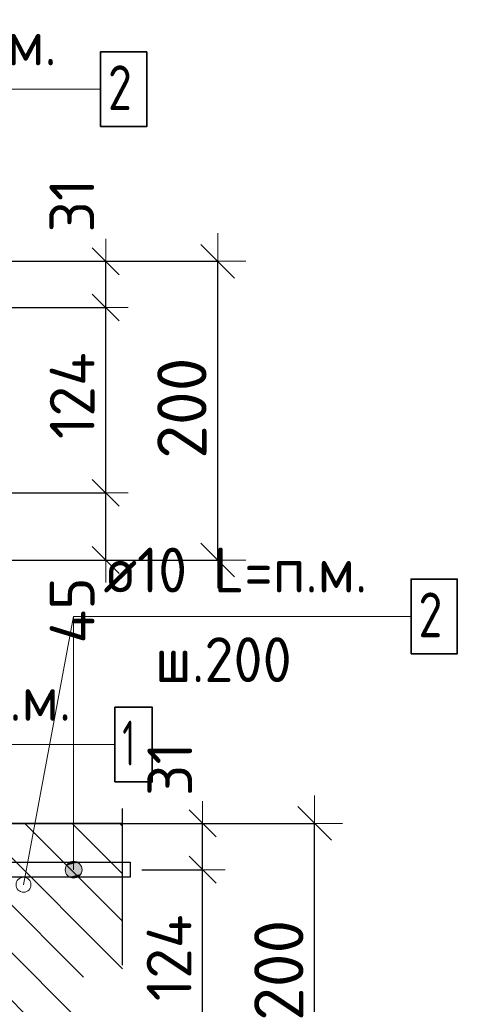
# Model space of a CAD drawing. Header units: metres. Extents: x -38 to 97, y -15 to 21.
# Tile 41 of 111: x 72.733 to 73.026, y 2.047 to 2.706. Entities that reach past the tile are written whole.
import ezdxf

# ---------------------------------------------------------------- set-up
doc = ezdxf.new("R2010")
doc.units = ezdxf.units.M
doc.header["$PDMODE"] = 65
doc.linetypes.add('______4', pattern=[0.135, 0.105, -0.03])
for name, color, linetype, lineweight in [('XR$4$Арм. стержнями верхней зоны', 180, 'Continuous', 35), ('XR$4$Арм. стержнями нижней зоны', 180, 'Continuous', 35), ('XR$4$Размерная линия (1)', 7, 'Continuous', 13), ('XR$4$Размерная линия_ общее', 7, 'Continuous', 13), ('XR$6$Арм. стержнями верхней зоны', 180, 'Continuous', 35), ('XR$6$Арм.стержн. Арматура края', 96, 'Continuous', 35), ('XR$6$Размерная линия (1)', 7, 'Continuous', 13), ('XR$6$Размерная линия_ общее', 7, 'Continuous', 13)]:
    doc.layers.add(name, color=color, linetype=linetype, lineweight=lineweight)
doc.styles.add('ISOCPEUR', font='txt')
doc.dimstyles.new('DIMSTYLE_10', dxfattribs={"dimtxt": 0.033, "dimasz": 0.0375, "dimexe": 0, "dimexo": 0, "dimgap": 0.0165, "dimtad": 2, "dimdec": 0, "dimlfac": 1000, "dimrnd": 1, "dimzin": 12, "dimdsep": 46, "dimtxsty": 'ISOCPEUR', "dimblk1": 'ALL_ML_STRICH', "dimblk2": 'ALL_ML_STRICH', "dimsah": 1, "dimcen": 0, "dimclrd": 7, "dimclre": 256, "dimclrt": 7, "dimadec": 0, "dimazin": 0, "dimtfac": 1, "dimtdec": 0, "dimtix": 1, "dimtmove": 2, "dimatfit": 3, "dimfxl": 0, "dimtzin": 0, "dimlwd": 0, "dimlwe": -3, "dimarcsym": 0})
doc.dimstyles.new('DIMSTYLE_14', dxfattribs={"dimtxt": 0.03, "dimasz": 0.03, "dimexe": 0, "dimexo": 0, "dimgap": 0.015, "dimtad": 2, "dimdec": 0, "dimlfac": 1000, "dimrnd": 1, "dimzin": 12, "dimdsep": 46, "dimtxsty": 'ISOCPEUR', "dimblk1": 'ALL_ML_STRICH', "dimblk2": 'ALL_ML_STRICH', "dimsah": 1, "dimcen": 0, "dimclrd": 7, "dimclre": 256, "dimclrt": 7, "dimadec": 0, "dimazin": 0, "dimtfac": 1, "dimtdec": 0, "dimtix": 1, "dimtmove": 2, "dimatfit": 3, "dimfxl": 0, "dimtzin": 0, "dimlwd": 0, "dimlwe": -3, "dimarcsym": 0})
doc.dimstyles.new('DIMSTYLE_16', dxfattribs={"dimtxt": 0.03, "dimasz": 0.03, "dimexe": 0, "dimexo": 0, "dimgap": 0.015, "dimtad": 2, "dimdec": 0, "dimlfac": 1000, "dimrnd": 1, "dimzin": 12, "dimdsep": 46, "dimtxsty": 'ISOCPEUR', "dimblk1": 'ALL_ML_STRICH', "dimblk2": 'ALL_ML_STRICH', "dimsah": 1, "dimcen": 0, "dimclrd": 7, "dimclre": 256, "dimclrt": 7, "dimadec": 0, "dimazin": 0, "dimtfac": 1, "dimtdec": 0, "dimtix": 1, "dimtmove": 2, "dimatfit": 3, "dimfxl": 0, "dimtvp": 1.2, "dimtzin": 0, "dimlwd": 0, "dimlwe": -3, "dimarcsym": 0})

# ---------------------------------------------------------------- blocks, each defined once
blk = doc.blocks.new('ALL_ML_STRICH')
at = {"color": 0, "linetype": 'ByBlock', "lineweight": -2}
for p, q in [((0, -0.5), (0, 0.5)), ((-0.3, -0.3), (0.3, 0.3)), ((-1, 0), (0.5, 0))]:
    blk.add_line(p, q, dxfattribs=at)
blk = doc.blocks.new('*D180')
at = {"layer": 'DEFPOINTS', "color": 7, "linetype": 'Continuous', "lineweight": 13, "transparency": 33554687}
for p in [(72.69392, 2.54403), (72.69392, 2.34403), (72.86547, 2.34403)]:
    blk.add_point(p, dxfattribs=at)
at = {"layer": 'XR$4$Размерная линия_ общее', "color": 253, "linetype": 'Continuous', "lineweight": -2, "true_color": 0xa0a0a0, "transparency": 33554687}
for p, q in [((72.71392, 2.54403), (72.86547, 2.54403)), ((72.71392, 2.34403), (72.86547, 2.34403))]:
    blk.add_line(p, q, dxfattribs=at)
at = {"layer": 'XR$4$Размерная линия_ общее', "color": 7, "linetype": 'Continuous', "lineweight": -2, "transparency": 33554687}
blk.add_line((72.86547, 2.34403), (72.86547, 2.54403), dxfattribs=at)
at = {"layer": 'XR$4$Размерная линия_ общее', "color": 7, "linetype": 'Continuous', "lineweight": 13, "transparency": 33554687, "xscale": 0.0375, "yscale": 0.0375, "zscale": 0.0375}
for p, rotation in [((72.86547, 2.54403), 90), ((72.86547, 2.34403), 270)]:
    blk.add_blockref('ALL_ML_STRICH', p, dxfattribs=dict(at, rotation=rotation))
at = {"layer": 'XR$4$Размерная линия_ общее', "color": 7, "linetype": 'Continuous', "lineweight": 13, "transparency": 33554687, "insert": (72.84147, 2.44568), "char_height": 0.033, "width": 0.099, "attachment_point": 5, "rotation": 90, "style": 'ISOCPEUR'}
blk.add_mtext('\\A1;{200}', dxfattribs=at)
blk = doc.blocks.new('*D299')
at = {"layer": 'DEFPOINTS', "color": 7, "linetype": 'Continuous', "lineweight": 13, "transparency": 33554687}
for p in [(72.69781, 2.38903), (72.71066, 2.34403), (72.79047, 2.34403)]:
    blk.add_point(p, dxfattribs=at)
at = {"layer": 'XR$4$Размерная линия (1)', "color": 9, "linetype": 'Continuous', "lineweight": -2, "true_color": 0xc7c7c7, "transparency": 33554687}
for p, q in [((72.71781, 2.38903), (72.79047, 2.38903)), ((72.73066, 2.34403), (72.79047, 2.34403))]:
    blk.add_line(p, q, dxfattribs=at)
at = {"layer": 'XR$4$Размерная линия (1)', "color": 7, "linetype": 'Continuous', "lineweight": -2, "transparency": 33554687}
blk.add_line((72.79047, 2.34403), (72.79047, 2.38903), dxfattribs=at)
at = {"layer": 'XR$4$Размерная линия (1)', "color": 7, "linetype": 'Continuous', "lineweight": 13, "transparency": 33554687, "xscale": 0.03, "yscale": 0.03, "zscale": 0.03}
for p, rotation in [((72.79047, 2.38903), 90), ((72.79047, 2.34403), 270)]:
    blk.add_blockref('ALL_ML_STRICH', p, dxfattribs=dict(at, rotation=rotation))
at = {"layer": 'XR$4$Размерная линия (1)', "color": 7, "linetype": 'Continuous', "lineweight": 13, "transparency": 33554687, "insert": (72.76796, 2.31028), "char_height": 0.03, "width": 0.06, "attachment_point": 5, "rotation": 90, "style": 'ISOCPEUR'}
blk.add_mtext('\\A1;{45}', dxfattribs=at)
blk = doc.blocks.new('*D300')
at = {"layer": 'DEFPOINTS', "color": 7, "linetype": 'Continuous', "lineweight": 13, "transparency": 33554687}
for p in [(72.70483, 2.51303), (72.69781, 2.38903), (72.79047, 2.38903)]:
    blk.add_point(p, dxfattribs=at)
at = {"layer": 'XR$4$Размерная линия (1)', "color": 9, "linetype": 'Continuous', "lineweight": -2, "true_color": 0xc7c7c7, "transparency": 33554687}
for p, q in [((72.72483, 2.51303), (72.79047, 2.51303)), ((72.71781, 2.38903), (72.79047, 2.38903))]:
    blk.add_line(p, q, dxfattribs=at)
at = {"layer": 'XR$4$Размерная линия (1)', "color": 7, "linetype": 'Continuous', "lineweight": -2, "transparency": 33554687}
blk.add_line((72.79047, 2.38903), (72.79047, 2.51303), dxfattribs=at)
at = {"layer": 'XR$4$Размерная линия (1)', "color": 7, "linetype": 'Continuous', "lineweight": 13, "transparency": 33554687, "xscale": 0.03, "yscale": 0.03, "zscale": 0.03}
for p, rotation in [((72.79047, 2.51303), 90), ((72.79047, 2.38903), 270)]:
    blk.add_blockref('ALL_ML_STRICH', p, dxfattribs=dict(at, rotation=rotation))
at = {"layer": 'XR$4$Размерная линия (1)', "color": 7, "linetype": 'Continuous', "lineweight": 13, "transparency": 33554687, "insert": (72.76797, 2.45403), "char_height": 0.03, "width": 0.09, "attachment_point": 5, "rotation": 90, "style": 'ISOCPEUR'}
blk.add_mtext('\\A1;{124}', dxfattribs=at)
blk = doc.blocks.new('*D301')
at = {"layer": 'DEFPOINTS', "color": 7, "linetype": 'Continuous', "lineweight": 13, "transparency": 33554687}
for p in [(72.68696, 2.54403), (72.70483, 2.51303), (72.79047, 2.51303)]:
    blk.add_point(p, dxfattribs=at)
at = {"layer": 'XR$4$Размерная линия (1)', "color": 9, "linetype": 'Continuous', "lineweight": -2, "true_color": 0xc7c7c7, "transparency": 33554687}
for p, q in [((72.70696, 2.54403), (72.79047, 2.54403)), ((72.72483, 2.51303), (72.79047, 2.51303))]:
    blk.add_line(p, q, dxfattribs=at)
at = {"layer": 'XR$4$Размерная линия (1)', "color": 7, "linetype": 'Continuous', "lineweight": -2, "transparency": 33554687}
blk.add_line((72.79047, 2.51303), (72.79047, 2.54403), dxfattribs=at)
at = {"layer": 'XR$4$Размерная линия (1)', "color": 7, "linetype": 'Continuous', "lineweight": 13, "transparency": 33554687, "xscale": 0.03, "yscale": 0.03, "zscale": 0.03}
for p, rotation in [((72.79047, 2.54403), 90), ((72.79047, 2.51303), 270)]:
    blk.add_blockref('ALL_ML_STRICH', p, dxfattribs=dict(at, rotation=rotation))
at = {"layer": 'XR$4$Размерная линия (1)', "color": 7, "linetype": 'Continuous', "lineweight": 13, "transparency": 33554687, "insert": (72.76773, 2.58132), "char_height": 0.03, "width": 0.06, "attachment_point": 5, "rotation": 90, "style": 'ISOCPEUR'}
blk.add_mtext('\\A1;{31}', dxfattribs=at)
blk = doc.blocks.new('*D566')
at = {"layer": 'DEFPOINTS', "color": 7, "linetype": 'Continuous', "lineweight": 13, "transparency": 33554687}
for p in [(72.75883, 2.16769), (72.75883, 1.96769), (72.93038, 1.96769)]:
    blk.add_point(p, dxfattribs=at)
at = {"layer": 'XR$6$Размерная линия_ общее', "color": 253, "linetype": 'Continuous', "lineweight": -2, "true_color": 0xa0a0a0, "transparency": 33554687}
for p, q in [((72.77883, 2.16769), (72.93038, 2.16769)), ((72.77883, 1.96769), (72.93038, 1.96769))]:
    blk.add_line(p, q, dxfattribs=at)
at = {"layer": 'XR$6$Размерная линия_ общее', "color": 7, "linetype": 'Continuous', "lineweight": -2, "transparency": 33554687}
blk.add_line((72.93038, 1.96769), (72.93038, 2.16769), dxfattribs=at)
at = {"layer": 'XR$6$Размерная линия_ общее', "color": 7, "linetype": 'Continuous', "lineweight": 13, "transparency": 33554687, "xscale": 0.0375, "yscale": 0.0375, "zscale": 0.0375}
for p, rotation in [((72.93038, 2.16769), 90), ((72.93038, 1.96769), 270)]:
    blk.add_blockref('ALL_ML_STRICH', p, dxfattribs=dict(at, rotation=rotation))
at = {"layer": 'XR$6$Размерная линия_ общее', "color": 7, "linetype": 'Continuous', "lineweight": 13, "transparency": 33554687, "insert": (72.90638, 2.06934), "char_height": 0.033, "width": 0.099, "attachment_point": 5, "rotation": 90, "style": 'ISOCPEUR'}
blk.add_mtext('\\A1;{200}', dxfattribs=at)
blk = doc.blocks.new('*D584')
at = {"layer": 'DEFPOINTS', "color": 7, "linetype": 'Continuous', "lineweight": 13, "transparency": 33554687}
for p in [(72.79462, 2.13669), (72.76272, 2.01269), (72.85538, 2.01269)]:
    blk.add_point(p, dxfattribs=at)
at = {"layer": 'XR$6$Размерная линия (1)', "color": 9, "linetype": 'Continuous', "lineweight": -2, "true_color": 0xc7c7c7, "transparency": 33554687}
for p, q in [((72.81462, 2.13669), (72.85538, 2.13669)), ((72.78272, 2.01269), (72.85538, 2.01269))]:
    blk.add_line(p, q, dxfattribs=at)
at = {"layer": 'XR$6$Размерная линия (1)', "color": 7, "linetype": 'Continuous', "lineweight": -2, "transparency": 33554687}
blk.add_line((72.85538, 2.01269), (72.85538, 2.13669), dxfattribs=at)
at = {"layer": 'XR$6$Размерная линия (1)', "color": 7, "linetype": 'Continuous', "lineweight": 13, "transparency": 33554687, "xscale": 0.03, "yscale": 0.03, "zscale": 0.03}
for p, rotation in [((72.85538, 2.13669), 90), ((72.85538, 2.01269), 270)]:
    blk.add_blockref('ALL_ML_STRICH', p, dxfattribs=dict(at, rotation=rotation))
at = {"layer": 'XR$6$Размерная линия (1)', "color": 7, "linetype": 'Continuous', "lineweight": 13, "transparency": 33554687, "insert": (72.83288, 2.07769), "char_height": 0.03, "width": 0.09, "attachment_point": 5, "rotation": 90, "style": 'ISOCPEUR'}
blk.add_mtext('\\A1;{124}', dxfattribs=at)
blk = doc.blocks.new('*D585')
at = {"layer": 'DEFPOINTS', "color": 7, "linetype": 'Continuous', "lineweight": 13, "transparency": 33554687}
for p in [(72.75187, 2.16769), (72.79462, 2.13669), (72.85538, 2.13669)]:
    blk.add_point(p, dxfattribs=at)
at = {"layer": 'XR$6$Размерная линия (1)', "color": 9, "linetype": 'Continuous', "lineweight": -2, "true_color": 0xc7c7c7, "transparency": 33554687}
for p, q in [((72.77187, 2.16769), (72.85538, 2.16769)), ((72.81462, 2.13669), (72.85538, 2.13669))]:
    blk.add_line(p, q, dxfattribs=at)
at = {"layer": 'XR$6$Размерная линия (1)', "color": 7, "linetype": 'Continuous', "lineweight": -2, "transparency": 33554687}
blk.add_line((72.85538, 2.13669), (72.85538, 2.16769), dxfattribs=at)
at = {"layer": 'XR$6$Размерная линия (1)', "color": 7, "linetype": 'Continuous', "lineweight": 13, "transparency": 33554687, "xscale": 0.03, "yscale": 0.03, "zscale": 0.03}
for p, rotation in [((72.85538, 2.16769), 90), ((72.85538, 2.13669), 270)]:
    blk.add_blockref('ALL_ML_STRICH', p, dxfattribs=dict(at, rotation=rotation))
at = {"layer": 'XR$6$Размерная линия (1)', "color": 7, "linetype": 'Continuous', "lineweight": 13, "transparency": 33554687, "insert": (72.83338, 2.20406), "char_height": 0.03, "width": 0.06, "attachment_point": 5, "rotation": 90, "style": 'ISOCPEUR'}
blk.add_mtext('\\A1;{31}', dxfattribs=at)

msp = doc.modelspace()

# ---------------------------------------------------------------- hatches: boundary and pattern name
at = {"linetype": 'Continuous', "lineweight": 13, "transparency": 33554687}
h = msp.add_hatch(dxfattribs=at)
h.set_pattern_fill('__________540', scale=0.015, style=0, pattern_type=2)
h.set_pattern_definition([(135, (0, 0), (-0.031819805, -0.031819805), [0.4, -0.05, 0, -0.05]), (135, (-0.01591, -0.01591), (-0.031819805, -0.031819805), [0.8, -0.1, 0.1, -0.1])])
h.paths.add_polyline_path([(72.38255, 2.16769), (72.38255, 1.96769), (72.80173, 1.96769), (72.80173, 2.16769)], flags=0)
at = {"layer": 'XR$6$Арм. стержнями верхней зоны', "linetype": 'Continuous', "lineweight": 13, "transparency": 33554687}
for points in [[(72.76614, 2.14152), (72.77176, 2.14152), (72.76895, 2.14231)], [(72.77379, 2.1395), (72.76411, 2.1395), (72.76333, 2.13669)], [(72.77379, 2.1395), (72.76333, 2.13669), (72.77458, 2.13669)], [(72.77458, 2.13669), (72.76333, 2.13669), (72.76411, 2.13387)], [(72.77176, 2.14152), (72.76614, 2.14152), (72.76411, 2.1395)], [(72.77176, 2.14152), (72.76411, 2.1395), (72.77379, 2.1395)], [(72.77458, 2.13669), (72.76411, 2.13387), (72.77379, 2.13387)], [(72.77379, 2.13387), (72.76411, 2.13387), (72.76614, 2.13185)], [(72.77379, 2.13387), (72.76614, 2.13185), (72.77176, 2.13185)], [(72.77176, 2.13185), (72.76614, 2.13185), (72.76895, 2.13106)]]:
    msp.add_hatch(color=7, dxfattribs=at).paths.add_polyline_path(points)

# ---------------------------------------------------------------- linework, layer by layer
at = {"color": 7, "linetype": 'Continuous', "lineweight": 13, "transparency": 33554687}
msp.add_line((72.73538, 2.12664), (72.76895, 2.30631), dxfattribs=at)
at = {"color": 7, "linetype": '______4', "lineweight": 25, "transparency": 33554687}
msp.add_line((72.80173, 1.86769), (72.80173, 2.26769), dxfattribs=at)
at = {"color": 7, "linetype": 'Continuous', "lineweight": 35, "transparency": 33554687}
msp.add_line((72.80173, 2.16769), (72.38255, 2.16769), dxfattribs=at)
at = {"color": 7, "linetype": 'Continuous', "lineweight": 13, "transparency": 33554687}
msp.add_circle((72.73538, 2.12664), 0.005, dxfattribs=at)
at = {"layer": 'XR$4$Арм. стержнями верхней зоны', "color": 7, "linetype": 'Continuous', "lineweight": 13, "transparency": 33554687}
msp.add_line((72.56095, 2.6592), (72.78695, 2.6592), dxfattribs=at)
at = {"layer": 'XR$4$Арм. стержнями верхней зоны', "color": 7, "linetype": 'Continuous', "lineweight": 35, "transparency": 33554687}
msp.add_lwpolyline([(72.78695, 2.6342), (72.81795, 2.6342), (72.81795, 2.6842), (72.78695, 2.6842), (72.78695, 2.6342)], dxfattribs=at)
at = {"layer": 'XR$4$Арм. стержнями нижней зоны', "color": 7, "linetype": 'Continuous', "lineweight": 13, "transparency": 33554687}
msp.add_line((72.57062, 2.22046), (72.79662, 2.22046), dxfattribs=at)
at = {"layer": 'XR$4$Арм. стержнями нижней зоны', "color": 7, "linetype": 'Continuous', "lineweight": 35, "transparency": 33554687}
msp.add_lwpolyline([(72.79662, 2.19546), (72.82162, 2.19546), (72.82162, 2.24546), (72.79662, 2.24546), (72.79662, 2.19546)], dxfattribs=at)
at = {"layer": 'XR$6$Арм. стержнями верхней зоны', "color": 7, "linetype": 'Continuous', "lineweight": 13, "transparency": 33554687}
for p, q in [((72.76895, 2.30631), (72.99495, 2.30631)), ((72.76895, 2.30631), (72.76895, 2.13669)), ((72.76895, 2.14231), (72.76895, 2.14231)), ((72.76333, 2.13669), (72.76333, 2.13669)), ((72.77458, 2.13669), (72.77458, 2.13669)), ((72.76895, 2.13106), (72.76895, 2.13106))]:
    msp.add_line(p, q, dxfattribs=at)
at = {"layer": 'XR$6$Арм. стержнями верхней зоны', "color": 7, "linetype": 'Continuous', "lineweight": 35, "transparency": 33554687}
msp.add_lwpolyline([(72.99495, 2.28131), (73.02595, 2.28131), (73.02595, 2.33131), (72.99495, 2.33131), (72.99495, 2.28131)], dxfattribs=at)
at = {"layer": 'XR$6$Арм. стержнями верхней зоны', "color": 4, "linetype": 'Continuous', "lineweight": 25, "transparency": 33554687}
msp.add_lwpolyline([(72.40755, 2.14169), (72.80673, 2.14169), (72.80673, 2.13169), (72.40755, 2.13169), (72.40755, 2.14169)], dxfattribs=at)
msp.add_lwpolyline([(72.40755, 2.14169), (72.80673, 2.14169), (72.80673, 2.13169), (72.40755, 2.13169), (72.40755, 2.14169)], dxfattribs=at)
msp.add_lwpolyline([(72.40755, 2.14169), (72.80673, 2.14169), (72.80673, 2.13169), (72.40755, 2.13169), (72.40755, 2.14169)], dxfattribs=at)
at = {"layer": 'XR$6$Арм. стержнями верхней зоны', "color": 7, "linetype": 'Continuous', "lineweight": 13, "transparency": 33554687}
msp.add_circle((72.76895, 2.13669), 0.00563, dxfattribs=at)
at = {"layer": 'XR$6$Арм.стержн. Арматура края', "color": 4, "linetype": 'Continuous', "lineweight": 25, "transparency": 33554687}
msp.add_lwpolyline([(72.40755, 2.03625), (72.40755, 2.11312), (72.40827, 2.11834), (72.41007, 2.12378), (72.41287, 2.12879), (72.41632, 2.13291), (72.42045, 2.13636), (72.42546, 2.13917), (72.4309, 2.14096), (72.43611, 2.14169), (72.80673, 2.14169), (72.80673, 2.13169), (72.4368, 2.13169), (72.43317, 2.13118), (72.4295, 2.12997), (72.42614, 2.12809), (72.42342, 2.12581), (72.42114, 2.12309), (72.41926, 2.11973), (72.41805, 2.11606), (72.41755, 2.11243), (72.41755, 2.03694)], dxfattribs=at)
msp.add_lwpolyline([(72.40755, 2.03625), (72.40755, 2.11312), (72.40827, 2.11834), (72.41007, 2.12378), (72.41287, 2.12879), (72.41632, 2.13291), (72.42045, 2.13636), (72.42546, 2.13917), (72.4309, 2.14096), (72.43611, 2.14169), (72.80673, 2.14169), (72.80673, 2.13169), (72.4368, 2.13169), (72.43317, 2.13118), (72.4295, 2.12997), (72.42614, 2.12809), (72.42342, 2.12581), (72.42114, 2.12309), (72.41926, 2.11973), (72.41805, 2.11606), (72.41755, 2.11243), (72.41755, 2.03694)], dxfattribs=at)

# ---------------------------------------------------------------- texts
at = {"layer": 'XR$4$Арм. стержнями верхней зоны', "color": 7, "linetype": 'Continuous', "lineweight": 25, "transparency": 33554687, "char_height": 0.03, "attachment_point": 7, "style": 'ISOCPEUR'}
for s, insert, width in [('\\W0.94;ø10 L=п.м.', (72.58095, 2.6752), 0.1999831), ('\\W0.78;2', (72.79195, 2.6452), 0.0326407)]:
    msp.add_mtext(s, dxfattribs=dict(at, insert=insert, width=width))
at = {"layer": 'XR$4$Арм. стержнями нижней зоны', "color": 7, "linetype": 'Continuous', "lineweight": 25, "transparency": 33554687, "char_height": 0.03, "attachment_point": 7, "style": 'ISOCPEUR'}
for s, insert, width in [('\\W0.94;ø10 L=п.м.', (72.59062, 2.23646), 0.1999831), ('\\W0.56;1', (72.80162, 2.20646), 0.0233333)]:
    msp.add_mtext(s, dxfattribs=dict(at, insert=insert, width=width))
at = {"layer": 'XR$6$Арм. стержнями верхней зоны', "color": 7, "linetype": 'Continuous', "lineweight": 25, "transparency": 33554687, "char_height": 0.03, "attachment_point": 7, "style": 'ISOCPEUR'}
for s, insert, width in [('\\W0.94;ø10 L=п.м.', (72.78895, 2.32231), 0.199983), ('\\W0.78;2', (72.99995, 2.29231), 0.0326407), ('\\W0.95;ш.200 ', (72.82345, 2.26231), 0.1311997)]:
    msp.add_mtext(s, dxfattribs=dict(at, insert=insert, width=width))

# ---------------------------------------------------------------- dimensions: what is measured, and where the dimension line sits
at = {"layer": 'XR$4$Размерная линия (1)', "color": 7, "linetype": 'Continuous', "lineweight": 13, "transparency": 33554687}
for base, p1, p2, dimstyle, picture, middle in [((72.79047, 2.54403), (72.72483, 2.51303), (72.70696, 2.54403), 'DIMSTYLE_16', '*D301', (72.76773, 2.58132)), ((72.79047, 2.51303), (72.71781, 2.38903), (72.72483, 2.51303), 'DIMSTYLE_14', '*D300', (72.76797, 2.45403)), ((72.79047, 2.38903), (72.73066, 2.34403), (72.71781, 2.38903), 'DIMSTYLE_16', '*D299', (72.76796, 2.31028))]:
    dim = msp.add_linear_dim(base=base, p1=p1, p2=p2, angle=90, dimstyle=dimstyle, override={"dimpost": '<>', "dimclrd": 7, "dimclre": 9, "dimclrt": 7, "dimlwd": 0, "dimlwe": 65533}, dxfattribs=at)
    dim.commit()
    dim.dimension.update_dxf_attribs({"geometry": picture, "text_midpoint": middle, "dimtype": 160})
at = {"layer": 'XR$4$Размерная линия_ общее', "color": 7, "linetype": 'Continuous', "lineweight": 13, "transparency": 33554687}
dim = msp.add_linear_dim(base=(72.86547, 2.54403), p1=(72.71392, 2.34403), p2=(72.71392, 2.54403), angle=90, dimstyle='DIMSTYLE_10', override={"dimpost": '<>', "dimclrd": 7, "dimclre": 253, "dimclrt": 7, "dimlwd": 0, "dimlwe": 65533}, dxfattribs=at)
dim.commit()
dim.dimension.update_dxf_attribs({"geometry": '*D180', "text_midpoint": (72.84147, 2.44568), "dimtype": 160})
at = {"layer": 'XR$6$Размерная линия (1)', "color": 7, "linetype": 'Continuous', "lineweight": 13, "transparency": 33554687}
for base, p1, p2, dimstyle, picture, middle in [((72.85538, 2.16769), (72.81462, 2.13669), (72.77187, 2.16769), 'DIMSTYLE_16', '*D585', (72.83338, 2.20406)), ((72.85538, 2.13669), (72.78272, 2.01269), (72.81462, 2.13669), 'DIMSTYLE_14', '*D584', (72.83288, 2.07769))]:
    dim = msp.add_linear_dim(base=base, p1=p1, p2=p2, angle=90, dimstyle=dimstyle, override={"dimpost": '<>', "dimclrd": 7, "dimclre": 9, "dimclrt": 7, "dimlwd": 0, "dimlwe": 65533}, dxfattribs=at)
    dim.commit()
    dim.dimension.update_dxf_attribs({"geometry": picture, "text_midpoint": middle, "dimtype": 160})
at = {"layer": 'XR$6$Размерная линия_ общее', "color": 7, "linetype": 'Continuous', "lineweight": 13, "transparency": 33554687}
dim = msp.add_linear_dim(base=(72.93038, 2.16769), p1=(72.77883, 1.96769), p2=(72.77883, 2.16769), angle=90, dimstyle='DIMSTYLE_10', override={"dimpost": '<>', "dimclrd": 7, "dimclre": 253, "dimclrt": 7, "dimlwd": 0, "dimlwe": 65533}, dxfattribs=at)
dim.commit()
dim.dimension.update_dxf_attribs({"geometry": '*D566', "text_midpoint": (72.90638, 2.06934), "dimtype": 160})

doc.saveas('drawing.dxf')
